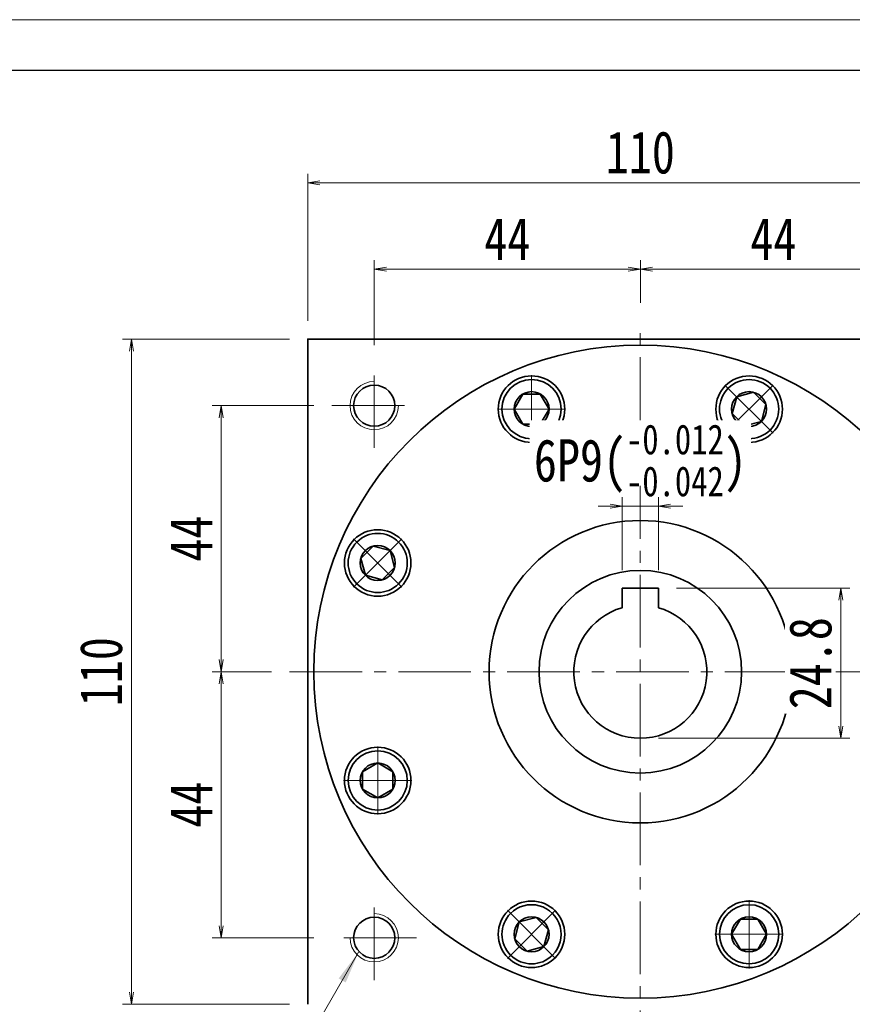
# Model space of a CAD drawing. Header units: millimetres. Extents: x -3 to 730, y 0 to 499.
# Tile 5 of 6: x 323 to 461, y 337 to 499. Entities that reach past the tile are written whole.
import ezdxf

# ---------------------------------------------------------------- set-up
doc = ezdxf.new("R2010")
doc.units = ezdxf.units.MM
doc.set_wipeout_variables(frame=1)
doc.linetypes.add('点画线', pattern=[18, 12, -2, 2, -2])
for name, color, linetype, lineweight in [('中心线层', 1, '点画线', 18), ('图框_外框线', 7, 'Continuous', 18), ('尺寸线层', 3, 'Continuous', 18), ('粗实线层', 7, 'Continuous', 35)]:
    doc.layers.add(name, color=color, linetype=linetype, lineweight=lineweight)
doc.styles.add('宋体', font='SimSun.ttf', dxfattribs={"width": 0.8})
doc.dimstyles.new('A水平标注$0', dxfattribs={"dimtxt": 3.5, "dimasz": 2, "dimexe": 1.5, "dimexo": 3, "dimgap": 1.1, "dimtad": 1, "dimtoh": 1, "dimdec": 4, "dimdsep": 46, "dimtxsty": '宋体', "dimblk": 'OPEN', "dimcen": 3, "dimclrd": 3, "dimclre": 3, "dimclrt": 6, "dimadec": 0, "dimazin": 0, "dimtm": 1e-09, "dimtfac": 1, "dimtdec": 4, "dimtix": 1, "dimtmove": 0, "dimatfit": 3, "dimldrblk": 'OPEN', "dimfxl": 0, "dimlwd": 13, "dimlwe": 13, "dimarcsym": 0})

# ---------------------------------------------------------------- blocks, each defined once
blk = doc.blocks.new('_Open')
at = {"color": 0, "linetype": 'ByBlock', "lineweight": -2}
for p, q in [((-1, 0.167), (0, 0)), ((-1, -0.167), (0, 0)), ((0, 0), (-1, 0))]:
    blk.add_line(p, q, dxfattribs=at)
blk = doc.blocks.new('*D11')
at = {"layer": 'Defpoints', "color": 0, "transparency": 16777216}
for p in [(480.53, 472.49), (370.53, 446.66), (480.53, 446.66)]:
    blk.add_point(p, dxfattribs=at)
at = {"layer": '尺寸线层', "color": 3, "lineweight": 13, "transparency": 16777216}
for p, q in [((370.53, 449.66), (370.53, 473.99)), ((480.53, 449.66), (480.53, 473.99)), ((372.53, 472.49), (478.53, 472.49))]:
    blk.add_line(p, q, dxfattribs=at)
at = {"layer": '尺寸线层', "color": 3, "lineweight": 13, "transparency": 16777216, "xscale": 2, "yscale": 2, "zscale": 2, "rotation": 180}
blk.add_blockref('_Open', (370.53, 472.49), dxfattribs=at)
at = {"layer": '尺寸线层', "color": 3, "lineweight": 13, "transparency": 16777216, "xscale": 2, "yscale": 2, "zscale": 2}
blk.add_blockref('_Open', (480.53, 472.49), dxfattribs=at)
at = {"layer": '尺寸线层', "color": 6, "transparency": 16777216, "insert": (425.53, 477.49), "char_height": 7, "attachment_point": 5, "style": '宋体', "bg_fill": 3, "box_fill_scale": 1.1, "bg_fill_color": 256, "bg_fill_true_color": 13158600, "bg_fill_transparency": 0}
blk.add_mtext('110', dxfattribs=at)
blk = doc.blocks.new('*D12')
at = {"layer": 'Defpoints', "color": 0, "transparency": 16777216}
for p in [(341.39, 446.66), (370.53, 446.66), (370.53, 336.66)]:
    blk.add_point(p, dxfattribs=at)
at = {"layer": '尺寸线层', "color": 3, "lineweight": 13, "transparency": 16777216}
for p, q in [((367.53, 446.66), (339.89, 446.66)), ((341.39, 338.66), (341.39, 444.66)), ((367.53, 336.66), (339.89, 336.66))]:
    blk.add_line(p, q, dxfattribs=at)
at = {"layer": '尺寸线层', "color": 3, "lineweight": 13, "transparency": 16777216, "xscale": 2, "yscale": 2, "zscale": 2}
for p, rotation in [((341.39, 446.66), 90), ((341.39, 336.66), 270)]:
    blk.add_blockref('_Open', p, dxfattribs=dict(at, rotation=rotation))
at = {"layer": '尺寸线层', "color": 6, "transparency": 16777216, "insert": (336.39, 391.66), "char_height": 7, "attachment_point": 5, "rotation": 90, "style": '宋体', "bg_fill": 3, "box_fill_scale": 1.1, "bg_fill_color": 256, "bg_fill_true_color": 13158600, "bg_fill_transparency": 0}
blk.add_mtext('110', dxfattribs=at)
blk = doc.blocks.new('*D13')
at = {"layer": 'Defpoints', "color": 0, "transparency": 16777216}
for p in [(374.53, 435.66), (356.24, 391.66), (367.53, 391.66)]:
    blk.add_point(p, dxfattribs=at)
at = {"layer": '尺寸线层', "color": 3, "lineweight": 13, "transparency": 16777216}
for p, q in [((371.53, 435.66), (354.74, 435.66)), ((356.24, 433.66), (356.24, 393.66)), ((364.53, 391.66), (354.74, 391.66))]:
    blk.add_line(p, q, dxfattribs=at)
at = {"layer": '尺寸线层', "color": 3, "lineweight": 13, "transparency": 16777216, "xscale": 2, "yscale": 2, "zscale": 2}
for p, rotation in [((356.24, 435.66), 90), ((356.24, 391.66), 270)]:
    blk.add_blockref('_Open', p, dxfattribs=dict(at, rotation=rotation))
at = {"layer": '尺寸线层', "color": 6, "transparency": 16777216, "insert": (351.24, 413.66), "char_height": 7, "attachment_point": 5, "rotation": 90, "style": '宋体', "bg_fill": 3, "box_fill_scale": 1.1, "bg_fill_color": 256, "bg_fill_true_color": 13158600, "bg_fill_transparency": 0}
blk.add_mtext('44', dxfattribs=at)
blk = doc.blocks.new('*D14')
at = {"layer": 'Defpoints', "color": 0, "transparency": 16777216}
for p in [(367.53, 391.66), (356.24, 347.66), (374.53, 347.66)]:
    blk.add_point(p, dxfattribs=at)
at = {"layer": '尺寸线层', "color": 3, "lineweight": 13, "transparency": 16777216}
for p, q in [((364.53, 391.66), (354.74, 391.66)), ((356.24, 389.66), (356.24, 349.66)), ((371.53, 347.66), (354.74, 347.66))]:
    blk.add_line(p, q, dxfattribs=at)
at = {"layer": '尺寸线层', "color": 3, "lineweight": 13, "transparency": 16777216, "xscale": 2, "yscale": 2, "zscale": 2}
for p, rotation in [((356.24, 391.66), 90), ((356.24, 347.66), 270)]:
    blk.add_blockref('_Open', p, dxfattribs=dict(at, rotation=rotation))
at = {"layer": '尺寸线层', "color": 6, "transparency": 16777216, "insert": (351.24, 369.66), "char_height": 7, "attachment_point": 5, "rotation": 90, "style": '宋体', "bg_fill": 3, "box_fill_scale": 1.1, "bg_fill_color": 256, "bg_fill_true_color": 13158600, "bg_fill_transparency": 0}
blk.add_mtext('44', dxfattribs=at)
blk = doc.blocks.new('*D15')
at = {"layer": 'Defpoints', "color": 0, "transparency": 16777216}
for p in [(425.53, 458.23), (425.53, 449.65), (381.53, 442.66)]:
    blk.add_point(p, dxfattribs=at)
at = {"layer": '尺寸线层', "color": 3, "lineweight": 13, "transparency": 16777216}
for p, q in [((381.53, 445.66), (381.53, 459.73)), ((425.53, 452.65), (425.53, 459.73)), ((383.53, 458.23), (423.53, 458.23))]:
    blk.add_line(p, q, dxfattribs=at)
at = {"layer": '尺寸线层', "color": 3, "lineweight": 13, "transparency": 16777216, "xscale": 2, "yscale": 2, "zscale": 2, "rotation": 180}
blk.add_blockref('_Open', (381.53, 458.23), dxfattribs=at)
at = {"layer": '尺寸线层', "color": 3, "lineweight": 13, "transparency": 16777216, "xscale": 2, "yscale": 2, "zscale": 2}
blk.add_blockref('_Open', (425.53, 458.23), dxfattribs=at)
at = {"layer": '尺寸线层', "color": 6, "transparency": 16777216, "insert": (403.53, 463.23), "char_height": 7, "attachment_point": 5, "style": '宋体', "bg_fill": 3, "box_fill_scale": 1.1, "bg_fill_color": 256, "bg_fill_true_color": 13158600, "bg_fill_transparency": 0}
blk.add_mtext('44', dxfattribs=at)
blk = doc.blocks.new('*D16')
at = {"layer": 'Defpoints', "color": 0, "transparency": 16777216}
for p in [(469.53, 458.23), (425.53, 449.65), (469.53, 442.66)]:
    blk.add_point(p, dxfattribs=at)
at = {"layer": '尺寸线层', "color": 3, "lineweight": 13, "transparency": 16777216}
for p, q in [((425.53, 452.65), (425.53, 459.73)), ((469.53, 445.66), (469.53, 459.73)), ((427.53, 458.23), (467.53, 458.23))]:
    blk.add_line(p, q, dxfattribs=at)
at = {"layer": '尺寸线层', "color": 3, "lineweight": 13, "transparency": 16777216, "xscale": 2, "yscale": 2, "zscale": 2, "rotation": 180}
blk.add_blockref('_Open', (425.53, 458.23), dxfattribs=at)
at = {"layer": '尺寸线层', "color": 3, "lineweight": 13, "transparency": 16777216, "xscale": 2, "yscale": 2, "zscale": 2}
blk.add_blockref('_Open', (469.53, 458.23), dxfattribs=at)
at = {"layer": '尺寸线层', "color": 6, "transparency": 16777216, "insert": (447.53, 463.23), "char_height": 7, "attachment_point": 5, "style": '宋体', "bg_fill": 3, "box_fill_scale": 1.1, "bg_fill_color": 256, "bg_fill_true_color": 13158600, "bg_fill_transparency": 0}
blk.add_mtext('44', dxfattribs=at)
blk = doc.blocks.new('*X5')
at = {"layer": '中心线层', "linetype": '点画线', "lineweight": 18}
for p, q in [((0, -5.64), (0, 5.64)), ((-5.64, 0), (5.64, 0))]:
    blk.add_line(p, q, dxfattribs=at)
at = {"layer": '粗实线层'}
for p, q in [((-2.89, 0), (-1.44, 2.5)), ((-1.44, 2.5), (1.44, 2.5)), ((2.89, 0), (1.44, 2.5)), ((2.89, 0), (1.44, 2.5)), ((-2.89, 0), (-1.44, -2.5)), ((2.89, 0), (1.44, -2.5)), ((-1.44, -2.5), (1.44, -2.5))]:
    blk.add_line(p, q, dxfattribs=at)
blk.add_circle((0, 0), 2.89, dxfattribs=at)
for start, end in [(0, 180), (180, 360)]:
    blk.add_arc((0, 0), 4.89, start, end, dxfattribs=at)
blk = doc.blocks.new('*D17')
at = {"layer": 'Defpoints', "color": 0, "transparency": 16777216}
for p in [(422.53, 419.01), (422.53, 405.46), (428.53, 405.46)]:
    blk.add_point(p, dxfattribs=at)
at = {"layer": '尺寸线层', "color": 3, "lineweight": 13, "transparency": 16777216}
for p, q in [((422.53, 408.46), (422.53, 420.51)), ((428.53, 408.46), (428.53, 420.51)), ((420.53, 419.01), (418.53, 419.01)), ((428.53, 419.01), (422.53, 419.01)), ((430.53, 419.01), (432.53, 419.01))]:
    blk.add_line(p, q, dxfattribs=at)
at = {"layer": '尺寸线层', "color": 3, "lineweight": 13, "transparency": 16777216, "xscale": 2, "yscale": 2, "zscale": 2}
blk.add_blockref('_Open', (422.53, 419.01), dxfattribs=at)
at = {"layer": '尺寸线层', "color": 3, "lineweight": 13, "transparency": 16777216, "xscale": 2, "yscale": 2, "zscale": 2, "rotation": 180}
blk.add_blockref('_Open', (428.53, 419.01), dxfattribs=at)
at = {"layer": '尺寸线层', "color": 6, "transparency": 16777216, "insert": (425.53, 426.61), "char_height": 7, "attachment_point": 5, "style": '宋体', "bg_fill": 3, "box_fill_scale": 1.1, "bg_fill_color": 256, "bg_fill_true_color": 13158600, "bg_fill_transparency": 0}
blk.add_mtext('{\\A1;\\A1;6P9({\\H0.707107x;\\S-0.012^ -0.042;})}', dxfattribs=at)
blk = doc.blocks.new('*D18')
at = {"layer": 'Defpoints', "color": 0, "transparency": 16777216}
for p in [(428.53, 405.46), (425.53, 380.66), (458.68, 380.66)]:
    blk.add_point(p, dxfattribs=at)
at = {"layer": '尺寸线层', "color": 3, "lineweight": 13, "transparency": 16777216}
for p, q in [((431.53, 405.46), (460.18, 405.46)), ((458.68, 403.46), (458.68, 382.66)), ((428.53, 380.66), (460.18, 380.66))]:
    blk.add_line(p, q, dxfattribs=at)
at = {"layer": '尺寸线层', "color": 3, "lineweight": 13, "transparency": 16777216, "xscale": 2, "yscale": 2, "zscale": 2}
for p, rotation in [((458.68, 405.46), 90), ((458.68, 380.66), 270)]:
    blk.add_blockref('_Open', p, dxfattribs=dict(at, rotation=rotation))
at = {"layer": '尺寸线层', "color": 6, "transparency": 16777216, "insert": (453.68, 393.06), "char_height": 7, "attachment_point": 5, "rotation": 90, "style": '宋体', "bg_fill": 3, "box_fill_scale": 1.1, "bg_fill_color": 256, "bg_fill_true_color": 13158600, "bg_fill_transparency": 0}
blk.add_mtext('24.8', dxfattribs=at)

msp = doc.modelspace()

# ---------------------------------------------------------------- hatches: boundary and pattern name
at = {"layer": '尺寸线层', "linetype": 'Continuous'}
msp.add_hatch(color=0, dxfattribs=at).paths.add_polyline_path([(378.94387, 345.27308), (376.81447, 340.26496), (375.64722, 340.94321)], flags=0)

# ---------------------------------------------------------------- linework, layer by layer
at = {"layer": '中心线层'}
for p, q in [((425.52581, 323.65606), (425.52581, 449.65126)), ((381.52581, 428.65606), (381.52581, 442.65606)), ((374.52581, 435.65606), (388.52581, 435.65606)), ((367.52581, 391.65606), (483.52581, 391.65606)), ((381.52581, 340.65606), (381.52581, 354.65606)), ((388.52581, 347.65606), (374.52581, 347.65606))]:
    msp.add_line(p, q, dxfattribs=at)
at = {"layer": '粗实线层'}
for points in [[(370.52581, 336.65606), (370.52581, 446.65606)], [(370.52581, 446.05606), (370.52581, 446.65606), (480.52581, 446.65606), (480.52581, 446.05606)]]:
    msp.add_lwpolyline(points, dxfattribs=at)
for centre, radius in [((407.53968, 435.0784), 5.5), ((443.51193, 435.0784), 5.5), ((381.52581, 435.65606), 3.4), ((425.52581, 391.65606), 25), ((382.10347, 409.64218), 5.5), ((425.52581, 391.65606), 16.75), ((382.10347, 373.66994), 5.5), ((407.53968, 348.23372), 5.5), ((443.51193, 348.23372), 5.5), ((381.52581, 347.65606), 3.4)]:
    msp.add_circle(centre, radius, dxfattribs=at)
at = {"layer": '粗实线层', "lineweight": 18}
for centre, start, end in [((381.52581, 435.65606), 90, 360), ((381.52581, 347.65606), 180, 90)]:
    msp.add_arc(centre, 4, start, end, dxfattribs=at)

# ---------------------------------------------------------------- next in the draw order: dimensions: what is measured, and where the dimension line sits
at = {"layer": '尺寸线层'}
dim = msp.add_linear_dim(base=(480.52581, 472.48611), p1=(370.52581, 446.65606), p2=(480.52581, 446.65606), dimstyle='A水平标注$0', override={"dimtxt": 7, "dimgap": 1.5, "dimdec": 1, "dimpost": '<>', "dimblk": 'Open', "dimtvp": 0.1, "dimtfill": 1, "dimtfillclr": 256}, dxfattribs=at)
dim.commit()
dim.dimension.update_dxf_attribs({"geometry": '*D11', "text_midpoint": (425.52581, 477.48611)})

# ---------------------------------------------------------------- next in the draw order: dimensions: what is measured, and where the dimension line sits
for base, p1, p2, angle, picture, middle in [((425.52581, 458.23011), (381.52581, 442.65606), (425.52581, 449.65126), 0, '*D15', (403.52581, 463.23011)), ((341.39466, 446.65606), (370.52581, 336.65606), (370.52581, 446.65606), 90, '*D12', (336.39466, 391.65606))]:
    dim = msp.add_linear_dim(base=base, p1=p1, p2=p2, angle=angle, dimstyle='A水平标注$0', override={"dimtxt": 7, "dimgap": 1.5, "dimdec": 1, "dimpost": '<>', "dimblk": 'Open', "dimtvp": 0.1, "dimtfill": 1, "dimtfillclr": 256}, dxfattribs=at)
    dim.commit()
    dim.dimension.update_dxf_attribs({"geometry": picture, "text_midpoint": middle})

# ---------------------------------------------------------------- next in the draw order: linework, layer by layer
at = {"layer": '尺寸线层', "color": 0, "linetype": 'Continuous'}
msp.add_line((378.94387, 345.27308), (358.20958, 309.59022), dxfattribs=at)

# ---------------------------------------------------------------- next in the draw order: dimensions: what is measured, and where the dimension line sits
at = {"layer": '尺寸线层'}
dim = msp.add_linear_dim(base=(469.52581, 458.23011), p1=(425.52581, 449.65126), p2=(469.52581, 442.65606), dimstyle='A水平标注$0', override={"dimtxt": 7, "dimgap": 1.5, "dimdec": 1, "dimpost": '<>', "dimblk": 'Open', "dimtvp": 0.1, "dimtfill": 1, "dimtfillclr": 256}, dxfattribs=at)
dim.commit()
dim.dimension.update_dxf_attribs({"geometry": '*D16', "text_midpoint": (447.52581, 463.23011)})
dim = msp.add_linear_dim(base=(356.24466, 391.65606), p1=(374.52581, 435.65606), p2=(367.52581, 391.65606), angle=270, dimstyle='A水平标注$0', override={"dimtxt": 7, "dimgap": 1.5, "dimdec": 1, "dimpost": '<>', "dimblk": 'Open', "dimtvp": 0.1, "dimtfill": 1, "dimtfillclr": 256}, dxfattribs=at)
dim.commit()
dim.dimension.update_dxf_attribs({"geometry": '*D13', "text_midpoint": (351.24466, 413.65606)})

# ---------------------------------------------------------------- next in the draw order: dimensions: what is measured, and where the dimension line sits
dim = msp.add_linear_dim(base=(356.24466, 347.65606), p1=(367.52581, 391.65606), p2=(374.52581, 347.65606), angle=270, dimstyle='A水平标注$0', override={"dimtxt": 7, "dimgap": 1.5, "dimdec": 1, "dimpost": '<>', "dimblk": 'Open', "dimtvp": 0.1, "dimtfill": 1, "dimtfillclr": 256}, dxfattribs=at)
dim.commit()
dim.dimension.update_dxf_attribs({"geometry": '*D14', "text_midpoint": (351.24466, 369.65606)})

# ---------------------------------------------------------------- next in the draw order: linework, layer by layer
at = {"layer": '粗实线层'}
msp.add_circle((425.52581, 391.65606), 54, dxfattribs=at)

# ---------------------------------------------------------------- next in the draw order: wipeouts: each hides what was drawn before it
for points in [[(412.42968, 435.0784), (412.42961, 435.10588), (412.42938, 435.13335), (412.42899, 435.16083), (412.42845, 435.1883), (412.42776, 435.21577), (412.42691, 435.24323), (412.4259, 435.27069), (412.42475, 435.29814), (412.42343, 435.32558), (412.42197, 435.35302), (412.42035, 435.38045), (412.41857, 435.40787), (412.41664, 435.43528), (412.41456, 435.46268), (412.41233, 435.49006), (412.40994, 435.51743), (412.40739, 435.54479), (412.4047, 435.57214), (412.40184, 435.59946), (412.39884, 435.62678), (412.39568, 435.65407), (412.39237, 435.68135), (412.38891, 435.7086), (412.38529, 435.73584), (412.38152, 435.76306), (412.37759, 435.79025), (412.37352, 435.81743), (412.36929, 435.84458), (412.36491, 435.8717), (412.36037, 435.8988), (412.36037, 435.8988), (412.31678, 436.12315), (412.26274, 436.34521), (412.1984, 436.56451), (412.12387, 436.78056), (412.03933, 436.99289), (411.94497, 437.20104), (411.84098, 437.40455), (411.72759, 437.60298), (411.60506, 437.7959), (411.47365, 437.98289), (411.33364, 438.16352), (411.18535, 438.33742), (411.02909, 438.5042), (410.86522, 438.6635), (410.69407, 438.81497), (410.51604, 438.95827), (410.33151, 439.0931), (410.14088, 439.21916), (409.94456, 439.33618), (409.743, 439.44389), (409.53662, 439.54207), (409.32588, 439.6305), (409.11123, 439.70899), (408.89316, 439.77736), (408.67213, 439.83547), (408.44862, 439.88318), (408.22313, 439.9204), (407.99615, 439.94705), (407.76816, 439.96306), (407.53968, 439.9684), (407.53968, 439.9684), (407.31121, 439.96306), (407.08322, 439.94705), (406.85624, 439.9204), (406.63075, 439.88318), (406.40724, 439.83547), (406.18621, 439.77736), (405.96814, 439.70899), (405.75349, 439.6305), (405.54275, 439.54207), (405.33637, 439.44389), (405.13481, 439.33618), (404.93849, 439.21916), (404.74786, 439.0931), (404.56333, 438.95827), (404.3853, 438.81497), (404.21415, 438.6635), (404.05028, 438.5042), (403.89402, 438.33742), (403.74573, 438.16352), (403.60572, 437.98289), (403.47431, 437.7959), (403.35178, 437.60298), (403.23839, 437.40455), (403.1344, 437.20104), (403.04004, 436.99289), (402.9555, 436.78056), (402.88097, 436.56451), (402.81663, 436.34521), (402.76259, 436.12315), (402.719, 435.8988), (402.719, 435.8988), (402.71446, 435.8717), (402.71008, 435.84458), (402.70585, 435.81743), (402.70178, 435.79025), (402.69785, 435.76306), (402.69408, 435.73584), (402.69046, 435.7086), (402.687, 435.68135), (402.68369, 435.65407), (402.68053, 435.62678), (402.67753, 435.59946), (402.67467, 435.57214), (402.67198, 435.54479), (402.66943, 435.51743), (402.66704, 435.49006), (402.66481, 435.46268), (402.66273, 435.43528), (402.6608, 435.40787), (402.65902, 435.38045), (402.6574, 435.35302), (402.65594, 435.32558), (402.65462, 435.29814), (402.65347, 435.27069), (402.65246, 435.24323), (402.65161, 435.21577), (402.65092, 435.1883), (402.65038, 435.16083), (402.64999, 435.13335), (402.64976, 435.10588), (402.64968, 435.0784), (402.64968, 435.0784), (402.65639, 434.82248), (402.67647, 434.56726), (402.70989, 434.31344), (402.75654, 434.06171), (402.81631, 433.81277), (402.88902, 433.56731), (402.97448, 433.32598), (403.07245, 433.08946), (403.18266, 432.85839), (403.30482, 432.6334), (403.43859, 432.41512), (403.58359, 432.20413), (403.73944, 432.00102), (403.90571, 431.80635), (404.08193, 431.62065), (404.26764, 431.44442), (404.46231, 431.27816), (404.66542, 431.12231), (404.8764, 430.9773), (405.09468, 430.84354), (405.31967, 430.72138), (405.55074, 430.61116), (405.78727, 430.51319), (406.02859, 430.42773), (406.27406, 430.35502), (406.523, 430.29526), (406.77472, 430.2486), (407.02854, 430.21519), (407.28376, 430.1951), (407.53968, 430.1884), (407.53968, 430.1884), (407.79561, 430.1951), (408.05083, 430.21519), (408.30465, 430.2486), (408.55637, 430.29526), (408.80531, 430.35502), (409.05078, 430.42773), (409.2921, 430.51319), (409.52863, 430.61116), (409.7597, 430.72138), (409.98468, 430.84354), (410.20297, 430.9773), (410.41395, 431.12231), (410.61706, 431.27816), (410.81173, 431.44442), (410.99744, 431.62065), (411.17366, 431.80635), (411.33993, 432.00102), (411.49578, 432.20413), (411.64078, 432.41512), (411.77455, 432.6334), (411.89671, 432.85839), (412.00692, 433.08946), (412.10489, 433.32598), (412.19035, 433.56731), (412.26306, 433.81277), (412.32283, 434.06171), (412.36948, 434.31344), (412.4029, 434.56726), (412.42298, 434.82248)], [(446.96968, 431.62065), (446.98905, 431.64013), (447.00832, 431.65972), (447.02747, 431.67942), (447.04652, 431.69923), (447.06545, 431.71914), (447.08427, 431.73916), (447.10297, 431.75929), (447.12157, 431.77952), (447.14004, 431.79985), (447.15841, 431.82029), (447.17666, 431.84083), (447.19479, 431.86148), (447.21281, 431.88222), (447.23071, 431.90307), (447.24849, 431.92401), (447.26616, 431.94506), (447.28371, 431.9662), (447.30113, 431.98744), (447.31844, 432.00878), (447.33563, 432.03022), (447.3527, 432.05175), (447.36964, 432.07338), (447.38647, 432.0951), (447.40317, 432.11692), (447.41975, 432.13883), (447.4362, 432.16084), (447.45253, 432.18293), (447.46874, 432.20512), (447.48482, 432.2274), (447.50078, 432.24977), (447.50078, 432.24977), (447.62859, 432.43923), (447.7474, 432.63446), (447.85697, 432.83503), (447.95704, 433.0405), (448.04741, 433.25042), (448.12786, 433.46433), (448.19824, 433.68176), (448.25838, 433.90225), (448.30815, 434.12531), (448.34744, 434.35045), (448.37617, 434.57718), (448.39428, 434.805), (448.40172, 435.03342), (448.39848, 435.26194), (448.38457, 435.49006), (448.36001, 435.71728), (448.32487, 435.9431), (448.27921, 436.16704), (448.22314, 436.3886), (448.15677, 436.60729), (448.08026, 436.82265), (447.99378, 437.03419), (447.8975, 437.24147), (447.79164, 437.44402), (447.67644, 437.6414), (447.55214, 437.83318), (447.41901, 438.01895), (447.27735, 438.19829), (447.12746, 438.37082), (446.96968, 438.53615), (446.96968, 438.53615), (446.80434, 438.69394), (446.63182, 438.84382), (446.45247, 438.98548), (446.26671, 439.11861), (446.07492, 439.24291), (445.87754, 439.35812), (445.67499, 439.46397), (445.46772, 439.56025), (445.25617, 439.64674), (445.04082, 439.72325), (444.82212, 439.78961), (444.60057, 439.84568), (444.37663, 439.89134), (444.15081, 439.92649), (443.92359, 439.95104), (443.69547, 439.96495), (443.46695, 439.96819), (443.23853, 439.96075), (443.01071, 439.94264), (442.78398, 439.91391), (442.55884, 439.87462), (442.33578, 439.82485), (442.11529, 439.76471), (441.89785, 439.69434), (441.68394, 439.61388), (441.47402, 439.52352), (441.26856, 439.42344), (441.06799, 439.31388), (440.87276, 439.19506), (440.6833, 439.06725), (440.6833, 439.06725), (440.66093, 439.0513), (440.63865, 439.03521), (440.61646, 439.01901), (440.59437, 439.00267), (440.57236, 438.98622), (440.55045, 438.96964), (440.52863, 438.95294), (440.50691, 438.93611), (440.48528, 438.91917), (440.46375, 438.9021), (440.44231, 438.88491), (440.42097, 438.86761), (440.39973, 438.85018), (440.37858, 438.83263), (440.35754, 438.81497), (440.33659, 438.79718), (440.31575, 438.77928), (440.295, 438.76127), (440.27436, 438.74313), (440.25382, 438.72488), (440.23338, 438.70652), (440.21305, 438.68804), (440.19282, 438.66945), (440.17269, 438.65074), (440.15267, 438.63192), (440.13276, 438.61299), (440.11295, 438.59394), (440.09325, 438.57479), (440.07366, 438.55553), (440.05418, 438.53615), (440.05418, 438.53615), (439.87795, 438.35045), (439.71168, 438.15578), (439.55583, 437.95267), (439.41083, 437.74168), (439.27706, 437.5234), (439.15491, 437.29841), (439.04469, 437.06734), (438.94672, 436.83082), (438.86126, 436.58949), (438.78855, 436.34403), (438.72879, 436.09509), (438.68213, 435.84336), (438.64872, 435.58954), (438.62863, 435.33432), (438.62193, 435.0784), (438.62863, 434.82248), (438.64872, 434.56726), (438.68213, 434.31344), (438.72879, 434.06171), (438.78855, 433.81277), (438.86126, 433.56731), (438.94672, 433.32598), (439.04469, 433.08946), (439.15491, 432.85839), (439.27706, 432.6334), (439.41083, 432.41512), (439.55583, 432.20413), (439.71168, 432.00102), (439.87795, 431.80635), (440.05418, 431.62065), (440.05418, 431.62065), (440.23988, 431.44442), (440.43455, 431.27816), (440.63766, 431.12231), (440.84864, 430.9773), (441.06693, 430.84354), (441.29191, 430.72138), (441.52299, 430.61116), (441.75951, 430.51319), (442.00083, 430.42773), (442.2463, 430.35502), (442.49524, 430.29526), (442.74696, 430.2486), (443.00078, 430.21519), (443.256, 430.1951), (443.51193, 430.1884), (443.76785, 430.1951), (444.02307, 430.21519), (444.27689, 430.2486), (444.52862, 430.29526), (444.77755, 430.35502), (445.02302, 430.42773), (445.26435, 430.51319), (445.50087, 430.61116), (445.73194, 430.72138), (445.95693, 430.84354), (446.17521, 430.9773), (446.3862, 431.12231), (446.5893, 431.27816), (446.78398, 431.44442)], [(385.56122, 413.09994), (385.54174, 413.11931), (385.52215, 413.13857), (385.50245, 413.15773), (385.48264, 413.17677), (385.46272, 413.1957), (385.4427, 413.21452), (385.42258, 413.23323), (385.40235, 413.25182), (385.38201, 413.2703), (385.36158, 413.28867), (385.34104, 413.30691), (385.32039, 413.32505), (385.29965, 413.34307), (385.2788, 413.36097), (385.25786, 413.37875), (385.23681, 413.39641), (385.21567, 413.41396), (385.19443, 413.43139), (385.17309, 413.4487), (385.15165, 413.46589), (385.13012, 413.48295), (385.10849, 413.4999), (385.08676, 413.51672), (385.06495, 413.53342), (385.04303, 413.55), (385.02103, 413.56646), (384.99893, 413.58279), (384.97675, 413.599), (384.95447, 413.61508), (384.9321, 413.63104), (384.9321, 413.63104), (384.74264, 413.75884), (384.54741, 413.87766), (384.34684, 413.98722), (384.14137, 414.0873), (383.93145, 414.17766), (383.71754, 414.25812), (383.5001, 414.32849), (383.27962, 414.38863), (383.05656, 414.4384), (382.83142, 414.4777), (382.60469, 414.50643), (382.37687, 414.52453), (382.14844, 414.53198), (381.91993, 414.52874), (381.69181, 414.51482), (381.46459, 414.49027), (381.23876, 414.45512), (381.01483, 414.40946), (380.79327, 414.35339), (380.57458, 414.28703), (380.35922, 414.21052), (380.14768, 414.12403), (379.9404, 414.02776), (379.73785, 413.9219), (379.54047, 413.80669), (379.34869, 413.68239), (379.16292, 413.54927), (378.98358, 413.4076), (378.81105, 413.25772), (378.64572, 413.09994), (378.64572, 413.09994), (378.48793, 412.9346), (378.33805, 412.76207), (378.19639, 412.58273), (378.06326, 412.39696), (377.93896, 412.20518), (377.82375, 412.0078), (377.7179, 411.80525), (377.62162, 411.59798), (377.53513, 411.38643), (377.45862, 411.17108), (377.39226, 410.95238), (377.33619, 410.73082), (377.29053, 410.50689), (377.25538, 410.28106), (377.23083, 410.05384), (377.21691, 409.82573), (377.21368, 409.59721), (377.22112, 409.36879), (377.23922, 409.14096), (377.26796, 408.91423), (377.30725, 408.68909), (377.35702, 408.46604), (377.41716, 408.24555), (377.48753, 408.02811), (377.56799, 407.8142), (377.65835, 407.60428), (377.75843, 407.39881), (377.86799, 407.19824), (377.98681, 407.00302), (378.11462, 406.81355), (378.11462, 406.81355), (378.13057, 406.79118), (378.14665, 406.76891), (378.16286, 406.74672), (378.17919, 406.72462), (378.19565, 406.70262), (378.21223, 406.68071), (378.22893, 406.65889), (378.24575, 406.63716), (378.2627, 406.61554), (378.27977, 406.594), (378.29695, 406.57257), (378.31426, 406.55123), (378.33169, 406.52998), (378.34924, 406.50884), (378.3669, 406.48779), (378.38469, 406.46685), (378.40259, 406.446), (378.4206, 406.42526), (378.43874, 406.40462), (378.45699, 406.38408), (378.47535, 406.36364), (378.49383, 406.3433), (378.51242, 406.32307), (378.53113, 406.30295), (378.54995, 406.28293), (378.56888, 406.26301), (378.58792, 406.24321), (378.60708, 406.22351), (378.62634, 406.20391), (378.64572, 406.18443), (378.64572, 406.18443), (378.83142, 406.00821), (379.02609, 405.84194), (379.2292, 405.68609), (379.44018, 405.54108), (379.65847, 405.40732), (379.88345, 405.28516), (380.11453, 405.17495), (380.35105, 405.07698), (380.59238, 404.99152), (380.83784, 404.91881), (381.08678, 404.85904), (381.3385, 404.81239), (381.59232, 404.77897), (381.84755, 404.75888), (382.10347, 404.75218), (382.35939, 404.75888), (382.61461, 404.77897), (382.86843, 404.81239), (383.12016, 404.85904), (383.36909, 404.91881), (383.61456, 404.99152), (383.85589, 405.07698), (384.09241, 405.17495), (384.32348, 405.28516), (384.54847, 405.40732), (384.76675, 405.54108), (384.97774, 405.68609), (385.18084, 405.84194), (385.37552, 406.00821), (385.56122, 406.18443), (385.56122, 406.18443), (385.73745, 406.37013), (385.90371, 406.56481), (386.05956, 406.76791), (386.20457, 406.9789), (386.33833, 407.19718), (386.46049, 407.42217), (386.57071, 407.65324), (386.66868, 407.88976), (386.75413, 408.13109), (386.82685, 408.37656), (386.88661, 408.6255), (386.93326, 408.87722), (386.96668, 409.13104), (386.98677, 409.38626), (386.99347, 409.64218), (386.98677, 409.89811), (386.96668, 410.15333), (386.93326, 410.40715), (386.88661, 410.65887), (386.82685, 410.90781), (386.75413, 411.15328), (386.66868, 411.3946), (386.57071, 411.63113), (386.46049, 411.8622), (386.33833, 412.08718), (386.20457, 412.30547), (386.05956, 412.51645), (385.90371, 412.71956), (385.73745, 412.91423)], [(382.10347, 378.55994), (382.07599, 378.55986), (382.04852, 378.55963), (382.02104, 378.55925), (381.99357, 378.55871), (381.9661, 378.55801), (381.93864, 378.55716), (381.91118, 378.55616), (381.88373, 378.555), (381.85628, 378.55369), (381.82885, 378.55222), (381.80142, 378.5506), (381.774, 378.54883), (381.74659, 378.5469), (381.71919, 378.54482), (381.69181, 378.54258), (381.66443, 378.54019), (381.63708, 378.53765), (381.60973, 378.53495), (381.5824, 378.5321), (381.55509, 378.5291), (381.5278, 378.52594), (381.50052, 378.52263), (381.47326, 378.51916), (381.44603, 378.51554), (381.41881, 378.51177), (381.39161, 378.50785), (381.36444, 378.50377), (381.33729, 378.49954), (381.31017, 378.49516), (381.28307, 378.49063), (381.28307, 378.49063), (381.05872, 378.44703), (380.83666, 378.393), (380.61736, 378.32865), (380.40131, 378.25413), (380.18898, 378.16959), (379.98083, 378.07522), (379.77732, 377.97123), (379.57888, 377.85785), (379.38597, 377.73532), (379.19898, 377.6039), (379.01835, 377.4639), (378.84445, 377.31561), (378.67767, 377.15935), (378.51837, 376.99547), (378.3669, 376.82433), (378.2236, 376.6463), (378.08877, 376.46176), (377.96271, 376.27113), (377.84569, 376.07482), (377.73798, 375.87325), (377.6398, 375.66687), (377.55137, 375.45613), (377.47288, 375.24149), (377.40451, 375.02341), (377.3464, 374.80238), (377.29869, 374.57888), (377.26146, 374.35339), (377.23482, 374.1264), (377.21881, 373.89842), (377.21347, 373.66994), (377.21347, 373.66994), (377.21881, 373.44146), (377.23482, 373.21348), (377.26146, 372.9865), (377.29869, 372.76101), (377.3464, 372.5375), (377.40451, 372.31647), (377.47288, 372.09839), (377.55137, 371.88375), (377.6398, 371.67301), (377.73798, 371.46663), (377.84569, 371.26506), (377.96271, 371.06875), (378.08877, 370.87812), (378.2236, 370.69358), (378.3669, 370.51555), (378.51837, 370.34441), (378.67767, 370.18053), (378.84445, 370.02428), (379.01835, 369.87598), (379.19898, 369.73598), (379.38597, 369.60457), (379.57888, 369.48203), (379.77732, 369.36865), (379.98083, 369.26466), (380.18898, 369.17029), (380.40131, 369.08575), (380.61736, 369.01123), (380.83666, 368.94688), (381.05872, 368.89285), (381.28307, 368.84925), (381.28307, 368.84925), (381.31017, 368.84472), (381.33729, 368.84034), (381.36444, 368.83611), (381.39161, 368.83203), (381.41881, 368.82811), (381.44603, 368.82434), (381.47326, 368.82072), (381.50052, 368.81726), (381.5278, 368.81394), (381.55509, 368.81079), (381.5824, 368.80778), (381.60973, 368.80493), (381.63708, 368.80223), (381.66443, 368.79969), (381.69181, 368.7973), (381.71919, 368.79506), (381.74659, 368.79298), (381.774, 368.79105), (381.80142, 368.78928), (381.82885, 368.78766), (381.85628, 368.78619), (381.88373, 368.78488), (381.91118, 368.78372), (381.93864, 368.78272), (381.9661, 368.78187), (381.99357, 368.78118), (382.02104, 368.78064), (382.04852, 368.78025), (382.07599, 368.78002), (382.10347, 368.77994), (382.10347, 368.77994), (382.35939, 368.78664), (382.61461, 368.80673), (382.86843, 368.84014), (383.12016, 368.8868), (383.36909, 368.94656), (383.61456, 369.01927), (383.85589, 369.10473), (384.09241, 369.2027), (384.32348, 369.31292), (384.54847, 369.43508), (384.76675, 369.56884), (384.97774, 369.71385), (385.18084, 369.8697), (385.37552, 370.03596), (385.56122, 370.21219), (385.73745, 370.39789), (385.90371, 370.59256), (386.05956, 370.79567), (386.20457, 371.00666), (386.33833, 371.22494), (386.46049, 371.44993), (386.57071, 371.681), (386.66868, 371.91752), (386.75413, 372.15885), (386.82685, 372.40432), (386.88661, 372.65325), (386.93326, 372.90498), (386.96668, 373.1588), (386.98677, 373.41402), (386.99347, 373.66994), (386.99347, 373.66994), (386.98677, 373.92586), (386.96668, 374.18108), (386.93326, 374.43491), (386.88661, 374.68663), (386.82685, 374.93557), (386.75413, 375.18103), (386.66868, 375.42236), (386.57071, 375.65888), (386.46049, 375.88995), (386.33833, 376.11494), (386.20457, 376.33323), (386.05956, 376.54421), (385.90371, 376.74732), (385.73745, 376.94199), (385.56122, 377.12769), (385.37552, 377.30392), (385.18084, 377.47018), (384.97774, 377.62603), (384.76675, 377.77104), (384.54847, 377.9048), (384.32348, 378.02696), (384.09241, 378.13718), (383.85589, 378.23515), (383.61456, 378.32061), (383.36909, 378.39332), (383.12016, 378.45308), (382.86843, 378.49974), (382.61461, 378.53315), (382.35939, 378.55324)], [(404.08193, 351.69148), (404.06256, 351.67199), (404.04329, 351.6524), (404.02414, 351.6327), (404.0051, 351.61289), (403.98617, 351.59298), (403.96735, 351.57296), (403.94864, 351.55283), (403.93005, 351.5326), (403.91157, 351.51227), (403.8932, 351.49183), (403.87495, 351.47129), (403.85682, 351.45065), (403.8388, 351.4299), (403.8209, 351.40906), (403.80312, 351.38811), (403.78545, 351.36707), (403.76791, 351.34592), (403.75048, 351.32468), (403.73317, 351.30334), (403.71598, 351.2819), (403.69892, 351.26037), (403.68197, 351.23874), (403.66515, 351.21702), (403.64844, 351.1952), (403.63187, 351.17329), (403.61541, 351.15129), (403.59908, 351.12919), (403.58287, 351.107), (403.56679, 351.08472), (403.55083, 351.06236), (403.55083, 351.06236), (403.42302, 350.87289), (403.30421, 350.67766), (403.19464, 350.4771), (403.09457, 350.27163), (403.00421, 350.06171), (402.92375, 349.8478), (402.85337, 349.63036), (402.79324, 349.40987), (402.74347, 349.18681), (402.70417, 348.96168), (402.67544, 348.73495), (402.65733, 348.50712), (402.64989, 348.2787), (402.65313, 348.05018), (402.66704, 347.82206), (402.6916, 347.59484), (402.72675, 347.36902), (402.7724, 347.14508), (402.82848, 346.92353), (402.89484, 346.70483), (402.97135, 346.48948), (403.05784, 346.27793), (403.15411, 346.07066), (403.25997, 345.86811), (403.37517, 345.67073), (403.49948, 345.47894), (403.6326, 345.29318), (403.77426, 345.11384), (403.92415, 344.94131), (404.08193, 344.77597), (404.08193, 344.77597), (404.24727, 344.61819), (404.4198, 344.4683), (404.59914, 344.32664), (404.78491, 344.19352), (404.97669, 344.06921), (405.17407, 343.95401), (405.37662, 343.84815), (405.58389, 343.75187), (405.79544, 343.66539), (406.01079, 343.58888), (406.22949, 343.52252), (406.45105, 343.46644), (406.67498, 343.42078), (406.9008, 343.38564), (407.12802, 343.36108), (407.35614, 343.34717), (407.58466, 343.34393), (407.81308, 343.35137), (408.04091, 343.36948), (408.26764, 343.39821), (408.49278, 343.4375), (408.71583, 343.48728), (408.93632, 343.54741), (409.15376, 343.61779), (409.36767, 343.69824), (409.57759, 343.78861), (409.78306, 343.88868), (409.98362, 343.99825), (410.17885, 344.11706), (410.36832, 344.24487), (410.36832, 344.24487), (410.39068, 344.26083), (410.41296, 344.27691), (410.43515, 344.29312), (410.45725, 344.30945), (410.47925, 344.3259), (410.50116, 344.34248), (410.52298, 344.35919), (410.5447, 344.37601), (410.56633, 344.39296), (410.58787, 344.41002), (410.6093, 344.42721), (410.63064, 344.44452), (410.65188, 344.46195), (410.67303, 344.47949), (410.69407, 344.49716), (410.71502, 344.51494), (410.73587, 344.53284), (410.75661, 344.55086), (410.77725, 344.56899), (410.79779, 344.58724), (410.81823, 344.60561), (410.83857, 344.62409), (410.8588, 344.64268), (410.87892, 344.66139), (410.89894, 344.6802), (410.91885, 344.69914), (410.93866, 344.71818), (410.95836, 344.73733), (410.97795, 344.7566), (410.99744, 344.77597), (410.99744, 344.77597), (411.17366, 344.96168), (411.33993, 345.15635), (411.49578, 345.35945), (411.64078, 345.57044), (411.77455, 345.78872), (411.89671, 346.01371), (412.00692, 346.24478), (412.10489, 346.4813), (412.19035, 346.72263), (412.26306, 346.9681), (412.32283, 347.21704), (412.36948, 347.46876), (412.4029, 347.72258), (412.42298, 347.9778), (412.42968, 348.23372), (412.42298, 348.48965), (412.4029, 348.74487), (412.36948, 348.99869), (412.32283, 349.25041), (412.26306, 349.49935), (412.19035, 349.74482), (412.10489, 349.98614), (412.00692, 350.22267), (411.89671, 350.45374), (411.77455, 350.67872), (411.64078, 350.89701), (411.49578, 351.10799), (411.33993, 351.3111), (411.17366, 351.50577), (410.99744, 351.69148), (410.99744, 351.69148), (410.81173, 351.8677), (410.61706, 352.03397), (410.41395, 352.18982), (410.20297, 352.33482), (409.98468, 352.46859), (409.7597, 352.59075), (409.52863, 352.70096), (409.2921, 352.79893), (409.05078, 352.88439), (408.80531, 352.9571), (408.55637, 353.01687), (408.30465, 353.06352), (408.05083, 353.09694), (407.79561, 353.11702), (407.53968, 353.12372), (407.28376, 353.11702), (407.02854, 353.09694), (406.77472, 353.06352), (406.523, 353.01687), (406.27406, 352.9571), (406.02859, 352.88439), (405.78727, 352.79893), (405.55074, 352.70096), (405.31967, 352.59075), (405.09468, 352.46859), (404.8764, 352.33482), (404.66542, 352.18982), (404.46231, 352.03397), (404.26764, 351.8677)], [(438.62193, 348.23372), (438.622, 348.20625), (438.62224, 348.17877), (438.62262, 348.1513), (438.62316, 348.12383), (438.62386, 348.09636), (438.62471, 348.0689), (438.62571, 348.04144), (438.62687, 348.01399), (438.62818, 347.98654), (438.62965, 347.9591), (438.63127, 347.93167), (438.63304, 347.90425), (438.63497, 347.87685), (438.63705, 347.84945), (438.63929, 347.82206), (438.64168, 347.79469), (438.64422, 347.76733), (438.64692, 347.73999), (438.64977, 347.71266), (438.65277, 347.68535), (438.65593, 347.65805), (438.65924, 347.63078), (438.66271, 347.60352), (438.66632, 347.57628), (438.6701, 347.54907), (438.67402, 347.52187), (438.67809, 347.4947), (438.68232, 347.46755), (438.6867, 347.44042), (438.69124, 347.41332), (438.69124, 347.41332), (438.73484, 347.18898), (438.78887, 346.96692), (438.85322, 346.74762), (438.92774, 346.53157), (439.01228, 346.31924), (439.10665, 346.11109), (439.21064, 345.90757), (439.32402, 345.70914), (439.44655, 345.51622), (439.57796, 345.32924), (439.71797, 345.1486), (439.86626, 344.9747), (440.02252, 344.80792), (440.1864, 344.64862), (440.35754, 344.49716), (440.53557, 344.35385), (440.7201, 344.21902), (440.91074, 344.09296), (441.10705, 343.97595), (441.30862, 343.86823), (441.51499, 343.77005), (441.72574, 343.68162), (441.94038, 343.60314), (442.15845, 343.53477), (442.37949, 343.47666), (442.60299, 343.42894), (442.82848, 343.39172), (443.05547, 343.36508), (443.28345, 343.34906), (443.51193, 343.34372), (443.51193, 343.34372), (443.74041, 343.34906), (443.96839, 343.36508), (444.19537, 343.39172), (444.42086, 343.42894), (444.64437, 343.47666), (444.8654, 343.53477), (445.08348, 343.60314), (445.29812, 343.68162), (445.50886, 343.77005), (445.71524, 343.86823), (445.91681, 343.97595), (446.11312, 344.09296), (446.30375, 344.21902), (446.48828, 344.35385), (446.66632, 344.49716), (446.83746, 344.64862), (447.00134, 344.80792), (447.15759, 344.9747), (447.30589, 345.1486), (447.44589, 345.32924), (447.5773, 345.51622), (447.69984, 345.70914), (447.81322, 345.90757), (447.91721, 346.11109), (448.01158, 346.31924), (448.09611, 346.53157), (448.17064, 346.74762), (448.23499, 346.96692), (448.28902, 347.18898), (448.33262, 347.41332), (448.33262, 347.41332), (448.33715, 347.44042), (448.34153, 347.46755), (448.34576, 347.4947), (448.34984, 347.52187), (448.35376, 347.54907), (448.35753, 347.57628), (448.36115, 347.60352), (448.36461, 347.63078), (448.36792, 347.65805), (448.37108, 347.68535), (448.37409, 347.71266), (448.37694, 347.73999), (448.37964, 347.76733), (448.38218, 347.79469), (448.38457, 347.82206), (448.38681, 347.84945), (448.38889, 347.87685), (448.39082, 347.90425), (448.39259, 347.93167), (448.39421, 347.9591), (448.39568, 347.98654), (448.39699, 348.01399), (448.39815, 348.04144), (448.39915, 348.0689), (448.4, 348.09636), (448.40069, 348.12383), (448.40123, 348.1513), (448.40162, 348.17877), (448.40185, 348.20625), (448.40193, 348.23372), (448.40193, 348.23372), (448.39523, 348.48965), (448.37514, 348.74487), (448.34172, 348.99869), (448.29507, 349.25041), (448.2353, 349.49935), (448.16259, 349.74482), (448.07714, 349.98614), (447.97916, 350.22267), (447.86895, 350.45374), (447.74679, 350.67872), (447.61303, 350.89701), (447.46802, 351.10799), (447.31217, 351.3111), (447.14591, 351.50577), (446.96968, 351.69148), (446.78398, 351.8677), (446.5893, 352.03397), (446.3862, 352.18982), (446.17521, 352.33482), (445.95693, 352.46859), (445.73194, 352.59075), (445.50087, 352.70096), (445.26435, 352.79893), (445.02302, 352.88439), (444.77755, 352.9571), (444.52862, 353.01687), (444.27689, 353.06352), (444.02307, 353.09694), (443.76785, 353.11702), (443.51193, 353.12372), (443.51193, 353.12372), (443.256, 353.11702), (443.00078, 353.09694), (442.74696, 353.06352), (442.49524, 353.01687), (442.2463, 352.9571), (442.00083, 352.88439), (441.75951, 352.79893), (441.52299, 352.70096), (441.29191, 352.59075), (441.06693, 352.46859), (440.84864, 352.33482), (440.63766, 352.18982), (440.43455, 352.03397), (440.23988, 351.8677), (440.05418, 351.69148), (439.87795, 351.50577), (439.71168, 351.3111), (439.55583, 351.10799), (439.41083, 350.89701), (439.27706, 350.67872), (439.15491, 350.45374), (439.04469, 350.22267), (438.94672, 349.98614), (438.86126, 349.74482), (438.78855, 349.49935), (438.72879, 349.25041), (438.68213, 348.99869), (438.64872, 348.74487), (438.62863, 348.48965)]]:
    msp.add_wipeout(points).dxf.layer = '粗实线层'

# ---------------------------------------------------------------- next in the draw order: block references
for p, rotation in [((443.51193, 435.0784), 315.0000000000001), ((382.10347, 409.64218), 45.00000000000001), ((382.10347, 373.66994), 90), ((407.53968, 348.23372), 135.0000000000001), ((443.51193, 348.23372), 180)]:
    msp.add_blockref('*X5', p, dxfattribs=dict(at, rotation=rotation))
msp.add_blockref('*X5', (407.53968, 435.0784), dxfattribs=at)

# ---------------------------------------------------------------- next in the draw order: dimensions: what is measured, and where the dimension line sits
at = {"layer": '尺寸线层'}
dim = msp.add_linear_dim(base=(422.52581, 419.0117), p1=(428.52581, 405.45606), p2=(422.52581, 405.45606), text='{\\A1;\\A1;6P9({\\H0.707107x;\\S-0.012^ -0.042;})}', dimstyle='A水平标注$0', override={"dimtxt": 7, "dimgap": 1.5, "dimdec": 1, "dimpost": '<>', "dimblk": 'Open', "dimtp": -0.012, "dimtm": 0.042, "dimtdec": 3, "dimtvp": 0.1, "dimtfill": 1, "dimtfillclr": 256, "dimtzin": 8}, dxfattribs=at)
dim.commit()
dim.dimension.update_dxf_attribs({"geometry": '*D17', "text_midpoint": (425.52581, 426.60596)})

# ---------------------------------------------------------------- next in the draw order: linework, layer by layer
at = {"layer": '粗实线层'}
msp.add_line((422.52581, 405.45606), (422.52581, 402.23907), dxfattribs=at)

# ---------------------------------------------------------------- next in the draw order: dimensions: what is measured, and where the dimension line sits
at = {"layer": '尺寸线层'}
dim = msp.add_linear_dim(base=(458.68289, 380.65606), p1=(428.52581, 405.45606), p2=(425.52581, 380.65606), angle=270, dimstyle='A水平标注$0', override={"dimtxt": 7, "dimgap": 1.5, "dimdec": 1, "dimpost": '<>', "dimblk": 'Open', "dimtvp": 0.1, "dimtfill": 1, "dimtfillclr": 256}, dxfattribs=at)
dim.commit()
dim.dimension.update_dxf_attribs({"geometry": '*D18', "text_midpoint": (453.68289, 393.05606)})

# ---------------------------------------------------------------- next in the draw order: linework, layer by layer
at = {"layer": '图框_外框线', "color": 3}
msp.add_lwpolyline([(0, 0), (706.32994, 0), (706.32994, 499.47617), (0, 499.47617)], close=True, dxfattribs=at)
at = {"layer": '图框_外框线', "color": 3, "lineweight": 25}
msp.add_lwpolyline([(42.04345, 8.40869), (697.92125, 8.40869), (697.92125, 491.06748), (42.04345, 491.06748)], close=True, dxfattribs=at)
at = {"layer": '粗实线层'}
for q in [(422.52581, 405.45606), (428.52581, 402.23907)]:
    msp.add_line((428.52581, 405.45606), q, dxfattribs=at)
msp.add_arc((425.52581, 391.65606), 11, 105.8266201, 74.1733799, dxfattribs=at)

doc.saveas('drawing.dxf')
